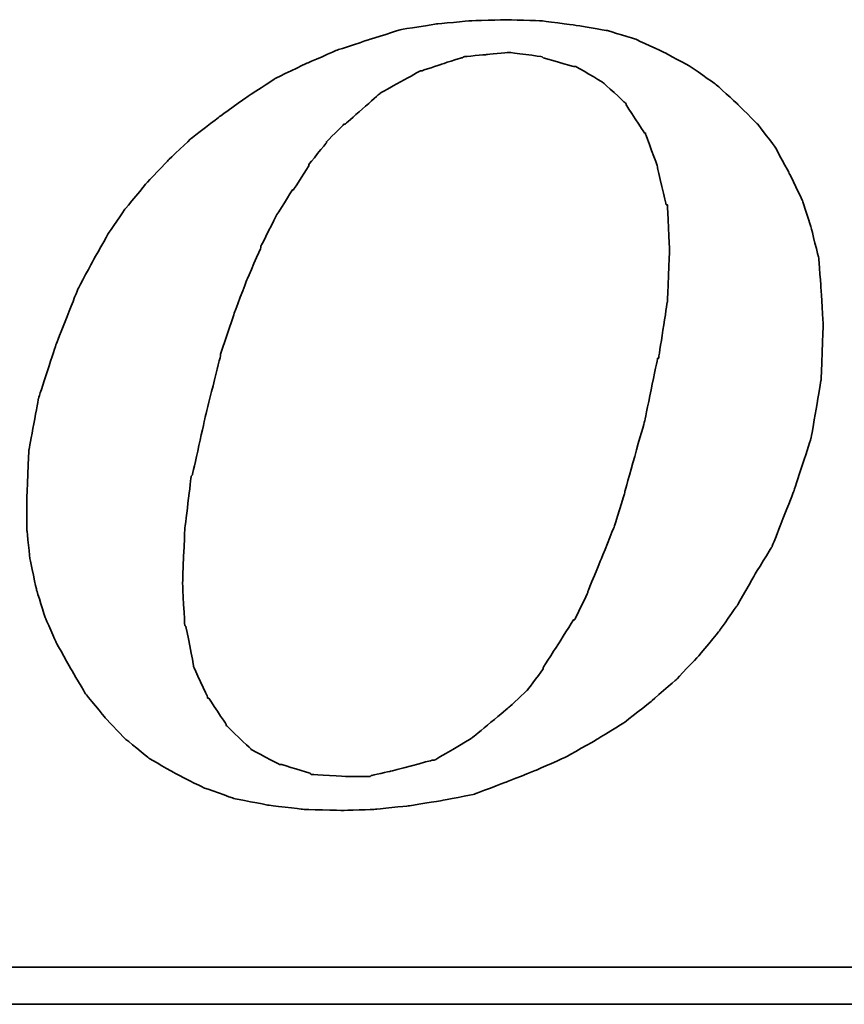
# Model space of a CAD drawing. Header units: millimetres. Extents: x 716 to 1311, y 158 to 389.
# Tile 41 of 48: x 1161.19 to 1170.49, y 216.34 to 227.45. Entities that reach past the tile are written whole.
import ezdxf

# ---------------------------------------------------------------- set-up
doc = ezdxf.new("R2010")
doc.units = ezdxf.units.MM
doc.header["$LTSCALE"] = 10
doc.layers.add('DIM', color=4, linetype='Continuous')
doc.layers.add('layer 1', color=7, linetype='Continuous')

# ---------------------------------------------------------------- blocks, each defined once
blk = doc.blocks.new('TBI MOTION logo(完整正式版)')
at = {"layer": 'layer 1', "color": 22, "lineweight": 35}
for points, knots in [([(35.79625, -6.98375), (35.79625, -6.98375), (36.23125, -7.43875), (36.23125, -7.43875), (36.23125, -7.43875), (36.23125, -7.43875), (36.75625, -7.87125), (36.75625, -7.87125), (36.75625, -7.87125), (36.75625, -7.87125), (37.33125, -8.20375), (37.33125, -8.20375), (37.33125, -8.20375), (37.33125, -8.20375), (37.95625, -8.51875), (37.95625, -8.51875), (37.95625, -8.51875), (37.95625, -8.51875), (38.62625, -8.75875), (38.62625, -8.75875), (38.62625, -8.75875), (38.62625, -8.75875), (39.37125, -8.90375), (39.37125, -8.90375), (39.37125, -8.90375), (39.37125, -8.90375), (40.14125, -8.99875), (40.14125, -8.99875), (40.14125, -8.99875), (40.14125, -8.99875), (41.02625, -9.02375), (41.02625, -9.02375), (41.02625, -9.02375), (41.02625, -9.02375), (41.74625, -8.99875), (41.74625, -8.99875), (41.74625, -8.99875), (41.74625, -8.99875), (42.46625, -8.92375), (42.46625, -8.92375), (42.46625, -8.92375), (42.46625, -8.92375), (43.21125, -8.80625), (43.21125, -8.80625), (43.21125, -8.80625), (43.21125, -8.80625), (43.93125, -8.66375), (43.93125, -8.66375), (43.93125, -8.66375), (43.93125, -8.66375), (44.62625, -8.39875), (44.62625, -8.39875), (44.62625, -8.39875), (44.62625, -8.39875), (45.29625, -8.13375), (45.29625, -8.13375), (45.29625, -8.13375), (45.29625, -8.13375), (45.94625, -7.84375), (45.94625, -7.84375), (45.94625, -7.84375), (45.94625, -7.84375), (46.61625, -7.46375), (46.61625, -7.46375), (46.61625, -7.46375), (46.61625, -7.46375), (47.24125, -7.07875), (47.24125, -7.07875), (47.24125, -7.07875), (47.24125, -7.07875), (47.81625, -6.62375), (47.81625, -6.62375), (47.81625, -6.62375), (47.81625, -6.62375), (48.36875, -6.14375), (48.36875, -6.14375), (48.36875, -6.14375), (48.36875, -6.14375), (48.84625, -5.64125), (48.84625, -5.64125), (48.84625, -5.64125), (48.84625, -5.64125), (49.32625, -5.06375), (49.32625, -5.06375), (49.32625, -5.06375), (49.32625, -5.06375), (49.71125, -4.51374), (49.71125, -4.51374), (49.71125, -4.51374), (49.71125, -4.51374), (50.09625, -3.83874), (50.09625, -3.83874), (50.09625, -3.83874), (50.09625, -3.83874), (50.48125, -3.21374), (50.48125, -3.21374), (50.48125, -3.21374), (50.48125, -3.21374), (50.96125, -1.99125), (50.96125, -1.99125), (50.96125, -1.99125), (50.96125, -1.99125), (51.34375, -0.81875), (51.34375, -0.81875), (51.34375, -0.81875), (51.34375, -0.81875), (51.56125, 0.45624), (51.56125, 0.45624), (51.56125, 0.45624), (51.56125, 0.45624), (51.60625, 1.67624), (51.60625, 1.67624), (51.60625, 1.67624), (51.60625, 1.67624), (51.56125, 2.44625), (51.56125, 2.44625), (51.56125, 2.44625), (51.56125, 2.44625), (51.51125, 3.14125), (51.51125, 3.14125), (51.51125, 3.14125), (51.51125, 3.14125), (51.34375, 3.81125), (51.34375, 3.81125), (51.34375, 3.81125), (51.34375, 3.81125), (51.15125, 4.41125), (51.15125, 4.41125), (51.15125, 4.41125), (51.15125, 4.41125), (50.86125, 5.01125), (50.86125, 5.01125), (50.86125, 5.01125), (50.86125, 5.01125), (50.55125, 5.58875), (50.55125, 5.58875), (50.55125, 5.58875), (50.55125, 5.58875), (50.16625, 6.09125), (50.16625, 6.09125), (50.16625, 6.09125), (50.16625, 6.09125), (49.71125, 6.54875), (49.71125, 6.54875), (49.71125, 6.54875), (49.71125, 6.54875), (49.23125, 6.98125), (49.23125, 6.98125), (49.23125, 6.98125), (49.23125, 6.98125), (48.67875, 7.36625), (48.67875, 7.36625), (48.67875, 7.36625), (48.67875, 7.36625), (48.10375, 7.67625), (48.10375, 7.67625), (48.10375, 7.67625), (48.10375, 7.67625), (47.48125, 7.96375), (47.48125, 7.96375), (47.48125, 7.96375), (47.48125, 7.96375), (46.85625, 8.15625), (46.85625, 8.15625), (46.85625, 8.15625), (46.85625, 8.15625), (46.13625, 8.27624), (46.13625, 8.27624), (46.13625, 8.27624), (46.13625, 8.27624), (45.39125, 8.37125), (45.39125, 8.37125), (45.39125, 8.37125), (45.39125, 8.37125), (44.62625, 8.39624), (44.62625, 8.39624), (44.62625, 8.39624), (44.62625, 8.39624), (43.83625, 8.37125), (43.83625, 8.37125), (43.83625, 8.37125), (43.83625, 8.37125), (43.09125, 8.30125), (43.09125, 8.30125), (43.09125, 8.30125), (43.09125, 8.30125), (42.32125, 8.18125), (42.32125, 8.18125), (42.32125, 8.18125), (42.32125, 8.18125), (41.62875, 7.96375), (41.62875, 7.96375), (41.62875, 7.96375), (41.62875, 7.96375), (40.90625, 7.72625), (40.90625, 7.72625), (40.90625, 7.72625), (40.90625, 7.72625), (40.23624, 7.43625), (40.23624, 7.43625), (40.23624, 7.43625), (40.23624, 7.43625), (39.54124, 7.10125), (39.54124, 7.10125), (39.54124, 7.10125), (39.54124, 7.10125), (38.91625, 6.69125), (38.91625, 6.69125), (38.91625, 6.69125), (38.91625, 6.69125), (38.31625, 6.26125), (38.31625, 6.26125), (38.31625, 6.26125), (38.31625, 6.26125), (37.69125, 5.78125), (37.69125, 5.78125), (37.69125, 5.78125), (37.69125, 5.78125), (37.18625, 5.30125), (37.18625, 5.30125), (37.18625, 5.30125), (37.18625, 5.30125), (36.70625, 4.79624), (36.70625, 4.79624), (36.70625, 4.79624), (36.70625, 4.79624), (36.23125, 4.22125), (36.23125, 4.22125), (36.23125, 4.22125), (36.23125, 4.22125), (35.87124, 3.69375), (35.87124, 3.69375), (35.87124, 3.69375), (35.87124, 3.69375), (35.53125, 3.09125), (35.53125, 3.09125), (35.53125, 3.09125), (35.53125, 3.09125), (35.19875, 2.47125), (35.19875, 2.47125), (35.19875, 2.47125), (35.19875, 2.47125), (34.71625, 1.24625), (34.71625, 1.24625), (34.71625, 1.24625), (34.71625, 1.24625), (34.33125, 0.06874), (34.33125, 0.06874), (34.33125, 0.06874), (34.33125, 0.06874), (34.11625, -1.07875), (34.11625, -1.07875), (34.11625, -1.07875), (34.11625, -1.07875), (34.07125, -2.15875), (34.07125, -2.15875), (34.07125, -2.15875), (34.07125, -2.15875), (34.07125, -2.85375), (34.07125, -2.85375), (34.07125, -2.85375), (34.07125, -2.85375), (34.14125, -3.50375), (34.14125, -3.50375), (34.14125, -3.50375), (34.14125, -3.50375), (34.28625, -4.17375), (34.28625, -4.17375), (34.28625, -4.17375), (34.28625, -4.17375), (34.47625, -4.77624), (34.47625, -4.77624), (34.47625, -4.77624), (34.47625, -4.77624), (34.71625, -5.32625), (34.71625, -5.32625), (34.71625, -5.32625), (34.71625, -5.32625), (35.05375, -5.92875), (35.05375, -5.92875), (35.05375, -5.92875), (35.05375, -5.92875), (35.36375, -6.45375), (35.36375, -6.45375), (35.36375, -6.45375), (35.36375, -6.45375), (35.79625, -6.98375), (35.79625, -6.98375)], [0, 0, 0, 0, 0.01388889, 0.01388889, 0.01388889, 0.0138889, 0.02777778, 0.02777778, 0.02777778, 0.02777779, 0.04166667, 0.04166667, 0.04166667, 0.04166668, 0.05555556, 0.05555556, 0.05555556, 0.05555557, 0.06944444, 0.06944444, 0.06944444, 0.06944445, 0.08333333, 0.08333333, 0.08333333, 0.08333334, 0.09722222, 0.09722222, 0.09722222, 0.09722223, 0.11111111, 0.11111111, 0.11111111, 0.11111112, 0.125, 0.125, 0.125, 0.12500001, 0.13888889, 0.13888889, 0.13888889, 0.1388889, 0.15277778, 0.15277778, 0.15277778, 0.15277779, 0.16666667, 0.16666667, 0.16666667, 0.16666668, 0.18055556, 0.18055556, 0.18055556, 0.18055557, 0.19444444, 0.19444444, 0.19444444, 0.19444445, 0.20833333, 0.20833333, 0.20833333, 0.20833334, 0.22222222, 0.22222222, 0.22222222, 0.22222223, 0.23611111, 0.23611111, 0.23611111, 0.23611112, 0.25, 0.25, 0.25, 0.25000001, 0.26388889, 0.26388889, 0.26388889, 0.2638889, 0.27777778, 0.27777778, 0.27777778, 0.27777779, 0.29166667, 0.29166667, 0.29166667, 0.29166668, 0.30555556, 0.30555556, 0.30555556, 0.30555557, 0.31944444, 0.31944444, 0.31944444, 0.31944445, 0.33333333, 0.33333333, 0.33333333, 0.33333334, 0.34722222, 0.34722222, 0.34722222, 0.34722223, 0.36111111, 0.36111111, 0.36111111, 0.36111112, 0.375, 0.375, 0.375, 0.37500001, 0.38888889, 0.38888889, 0.38888889, 0.3888889, 0.40277778, 0.40277778, 0.40277778, 0.40277779, 0.41666667, 0.41666667, 0.41666667, 0.41666668, 0.43055556, 0.43055556, 0.43055556, 0.43055557, 0.44444444, 0.44444444, 0.44444444, 0.44444445, 0.45833333, 0.45833333, 0.45833333, 0.45833334, 0.47222222, 0.47222222, 0.47222222, 0.47222223, 0.48611111, 0.48611111, 0.48611111, 0.48611112, 0.5, 0.5, 0.5, 0.50000001, 0.51388889, 0.51388889, 0.51388889, 0.5138889, 0.52777778, 0.52777778, 0.52777778, 0.52777779, 0.54166667, 0.54166667, 0.54166667, 0.54166668, 0.55555556, 0.55555556, 0.55555556, 0.55555557, 0.56944444, 0.56944444, 0.56944444, 0.56944445, 0.58333333, 0.58333333, 0.58333333, 0.58333334, 0.59722222, 0.59722222, 0.59722222, 0.59722223, 0.61111111, 0.61111111, 0.61111111, 0.61111112, 0.625, 0.625, 0.625, 0.62500001, 0.63888889, 0.63888889, 0.63888889, 0.6388889, 0.65277778, 0.65277778, 0.65277778, 0.65277779, 0.66666667, 0.66666667, 0.66666667, 0.66666668, 0.68055556, 0.68055556, 0.68055556, 0.68055557, 0.69444444, 0.69444444, 0.69444444, 0.69444445, 0.70833333, 0.70833333, 0.70833333, 0.70833334, 0.72222222, 0.72222222, 0.72222222, 0.72222223, 0.73611111, 0.73611111, 0.73611111, 0.73611112, 0.75, 0.75, 0.75, 0.75000001, 0.76388889, 0.76388889, 0.76388889, 0.7638889, 0.77777778, 0.77777778, 0.77777778, 0.77777779, 0.79166667, 0.79166667, 0.79166667, 0.79166668, 0.80555556, 0.80555556, 0.80555556, 0.80555557, 0.81944444, 0.81944444, 0.81944444, 0.81944445, 0.83333333, 0.83333333, 0.83333333, 0.83333334, 0.84722222, 0.84722222, 0.84722222, 0.84722223, 0.86111111, 0.86111111, 0.86111111, 0.86111112, 0.875, 0.875, 0.875, 0.87500001, 0.88888889, 0.88888889, 0.88888889, 0.8888889, 0.90277778, 0.90277778, 0.90277778, 0.90277779, 0.91666667, 0.91666667, 0.91666667, 0.91666668, 0.93055556, 0.93055556, 0.93055556, 0.93055557, 0.94444444, 0.94444444, 0.94444444, 0.94444445, 0.95833333, 0.95833333, 0.95833333, 0.95833334, 0.97222222, 0.97222222, 0.97222222, 0.97222223, 0.98611111, 0.98611111, 0.98611111, 0.98611112, 1, 1, 1, 1]), ([(38.33875, 1.03124), (38.33875, 1.03124), (38.62625, 1.89625), (38.62625, 1.89625), (38.62625, 1.89625), (38.62625, 1.89625), (38.91625, 2.66375), (38.91625, 2.66375), (38.91625, 2.66375), (38.91625, 2.66375), (39.22625, 3.38125), (39.22625, 3.38125), (39.22625, 3.38125), (39.22625, 3.38125), (39.22625, 3.40624), (39.22625, 3.40624), (39.22625, 3.40624), (39.22625, 3.40624), (39.56124, 4.07624), (39.56124, 4.07624), (39.56124, 4.07624), (39.56124, 4.07624), (39.92125, 4.65125), (39.92125, 4.65125), (39.92125, 4.65125), (39.92125, 4.65125), (39.94625, 4.65125), (39.94625, 4.65125), (39.94625, 4.65125), (39.94625, 4.65125), (40.28125, 5.17875), (40.28125, 5.17875), (40.28125, 5.17875), (40.28125, 5.17875), (40.28125, 5.20375), (40.28125, 5.20375), (40.28125, 5.20375), (40.28125, 5.20375), (40.66875, 5.68625), (40.66875, 5.68625), (40.66875, 5.68625), (40.66875, 5.68625), (40.66875, 5.70625), (40.66875, 5.70625), (40.66875, 5.70625), (40.66875, 5.70625), (41.05124, 6.09125), (41.05124, 6.09125), (41.05124, 6.09125), (41.05124, 6.09125), (41.07625, 6.09125), (41.07625, 6.09125), (41.07625, 6.09125), (41.07625, 6.09125), (41.84125, 6.76625), (41.84125, 6.76625), (41.84125, 6.76625), (41.84125, 6.76625), (41.86625, 6.78625), (41.86625, 6.78625), (41.86625, 6.78625), (41.86625, 6.78625), (42.73125, 7.26624), (42.73125, 7.26624), (42.73125, 7.26624), (42.73125, 7.26624), (42.75625, 7.26624), (42.75625, 7.26624), (42.75625, 7.26624), (42.75625, 7.26624), (43.18625, 7.41125), (43.18625, 7.41125), (43.18625, 7.41125), (43.18625, 7.41125), (43.64125, 7.55625), (43.64125, 7.55625), (43.64125, 7.55625), (43.64125, 7.55625), (43.66625, 7.55625), (43.66625, 7.55625), (43.66625, 7.55625), (43.66625, 7.55625), (43.69125, 7.58124), (43.69125, 7.58124), (43.69125, 7.58124), (43.69125, 7.58124), (44.19125, 7.62625), (44.19125, 7.62625), (44.19125, 7.62625), (44.19125, 7.62625), (44.67125, 7.67625), (44.67125, 7.67625), (44.67125, 7.67625), (44.67125, 7.67625), (44.69625, 7.67625), (44.69625, 7.67625), (44.69625, 7.67625), (44.69625, 7.67625), (45.41875, 7.58124), (45.41875, 7.58124), (45.41875, 7.58124), (45.41875, 7.58124), (45.44125, 7.55625), (45.44125, 7.55625), (45.44125, 7.55625), (45.44125, 7.55625), (46.11125, 7.36625), (46.11125, 7.36625), (46.11125, 7.36625), (46.11125, 7.36625), (46.13625, 7.36625), (46.13625, 7.36625), (46.13625, 7.36625), (46.13625, 7.36625), (46.15875, 7.36625), (46.15875, 7.36625), (46.15875, 7.36625), (46.15875, 7.36625), (46.73625, 7.02624), (46.73625, 7.02624), (46.73625, 7.02624), (46.73625, 7.02624), (46.76125, 7.00624), (46.76125, 7.00624), (46.76125, 7.00624), (46.76125, 7.00624), (47.24125, 6.57124), (47.24125, 6.57124), (47.24125, 6.57124), (47.24125, 6.57124), (47.26625, 6.54875), (47.26625, 6.54875), (47.26625, 6.54875), (47.26625, 6.54875), (47.26625, 6.52375), (47.26625, 6.52375), (47.26625, 6.52375), (47.26625, 6.52375), (47.67375, 5.89875), (47.67375, 5.89875), (47.67375, 5.89875), (47.67375, 5.89875), (47.69625, 5.89875), (47.69625, 5.89875), (47.69625, 5.89875), (47.69625, 5.89875), (47.69625, 5.87625), (47.69625, 5.87625), (47.69625, 5.87625), (47.69625, 5.87625), (47.96125, 5.15625), (47.96125, 5.15625), (47.96125, 5.15625), (47.96125, 5.15625), (47.96125, 5.13125), (47.96125, 5.13125), (47.96125, 5.13125), (47.96125, 5.13125), (48.15125, 4.31875), (48.15125, 4.31875), (48.15125, 4.31875), (48.15125, 4.31875), (48.17625, 4.31875), (48.17625, 4.31875), (48.17625, 4.31875), (48.17625, 4.31875), (48.17625, 4.29125), (48.17625, 4.29125), (48.17625, 4.29125), (48.17625, 4.29125), (48.22625, 3.33125), (48.22625, 3.33125), (48.22625, 3.33125), (48.22625, 3.33125), (48.22625, 3.30875), (48.22625, 3.30875), (48.22625, 3.30875), (48.22625, 3.30875), (48.17625, 2.20624), (48.17625, 2.20624), (48.17625, 2.20624), (48.17625, 2.20624), (48.17625, 2.18124), (48.17625, 2.18124), (48.17625, 2.18124), (48.17625, 2.18124), (47.98375, 0.93624), (47.98375, 0.93624), (47.98375, 0.93624), (47.98375, 0.93624), (47.96125, 0.93624), (47.96125, 0.93624), (47.96125, 0.93624), (47.96125, 0.93624), (47.67375, -0.45874), (47.67375, -0.45874), (47.67375, -0.45874), (47.67375, -0.45874), (47.24125, -1.99125), (47.24125, -1.99125), (47.24125, -1.99125), (47.24125, -1.99125), (47.24125, -2.01874), (47.24125, -2.01874), (47.24125, -2.01874), (47.24125, -2.01874), (47.00125, -2.78375), (47.00125, -2.78375), (47.00125, -2.78375), (47.00125, -2.78375), (46.71125, -3.50375), (46.71125, -3.50375), (46.71125, -3.50375), (46.71125, -3.50375), (46.42625, -4.19875), (46.42625, -4.19875), (46.42625, -4.19875), (46.42625, -4.19875), (46.42625, -4.22375), (46.42625, -4.22375), (46.42625, -4.22375), (46.42625, -4.22375), (46.13625, -4.82374), (46.13625, -4.82374), (46.13625, -4.82374), (46.13625, -4.82374), (46.11125, -4.82374), (46.11125, -4.82374), (46.11125, -4.82374), (46.11125, -4.82374), (45.77625, -5.35125), (45.77625, -5.35125), (45.77625, -5.35125), (45.77625, -5.35125), (45.44125, -5.87875), (45.44125, -5.87875), (45.44125, -5.87875), (45.44125, -5.87875), (45.44125, -5.90375), (45.44125, -5.90375), (45.44125, -5.90375), (45.44125, -5.90375), (45.10625, -6.35875), (45.10625, -6.35875), (45.10625, -6.35875), (45.10625, -6.35875), (45.08125, -6.38375), (45.08125, -6.38375), (45.08125, -6.38375), (45.08125, -6.38375), (44.69625, -6.74375), (44.69625, -6.74375), (44.69625, -6.74375), (44.69625, -6.74375), (43.88375, -7.41625), (43.88375, -7.41625), (43.88375, -7.41625), (43.88375, -7.41625), (43.85625, -7.43875), (43.85625, -7.43875), (43.85625, -7.43875), (43.85625, -7.43875), (43.04125, -7.91875), (43.04125, -7.91875), (43.04125, -7.91875), (43.04125, -7.91875), (43.01625, -7.91875), (43.01625, -7.91875), (43.01625, -7.91875), (43.01625, -7.91875), (42.99625, -7.91875), (42.99625, -7.91875), (42.99625, -7.91875), (42.99625, -7.91875), (42.08125, -8.15875), (42.08125, -8.15875), (42.08125, -8.15875), (42.08125, -8.15875), (41.65125, -8.25625), (41.65125, -8.25625), (41.65125, -8.25625), (41.65125, -8.25625), (41.62875, -8.27875), (41.62875, -8.27875), (41.62875, -8.27875), (41.62875, -8.27875), (41.60125, -8.27875), (41.60125, -8.27875), (41.60125, -8.27875), (41.60125, -8.27875), (41.12125, -8.27875), (41.12125, -8.27875), (41.12125, -8.27875), (41.12125, -8.27875), (40.35624, -8.23125), (40.35624, -8.23125), (40.35624, -8.23125), (40.35624, -8.23125), (40.33125, -8.23125), (40.33125, -8.23125), (40.33125, -8.23125), (40.33125, -8.23125), (40.30625, -8.20375), (40.30625, -8.20375), (40.30625, -8.20375), (40.30625, -8.20375), (39.68375, -8.01375), (39.68375, -8.01375), (39.68375, -8.01375), (39.68375, -8.01375), (39.66124, -8.01375), (39.66124, -8.01375), (39.66124, -8.01375), (39.66124, -8.01375), (39.63625, -8.01375), (39.63625, -8.01375), (39.63625, -8.01375), (39.63625, -8.01375), (39.01125, -7.67875), (39.01125, -7.67875), (39.01125, -7.67875), (39.01125, -7.67875), (38.98875, -7.65375), (38.98875, -7.65375), (38.98875, -7.65375), (38.98875, -7.65375), (38.48625, -7.17375), (38.48625, -7.17375), (38.48625, -7.17375), (38.48625, -7.17375), (38.45875, -7.14875), (38.45875, -7.14875), (38.45875, -7.14875), (38.45875, -7.14875), (38.45875, -7.12875), (38.45875, -7.12875), (38.45875, -7.12875), (38.45875, -7.12875), (38.07625, -6.54875), (38.07625, -6.54875), (38.07625, -6.54875), (38.07625, -6.54875), (38.05125, -6.54875), (38.05125, -6.54875), (38.05125, -6.54875), (38.05125, -6.54875), (38.05125, -6.52875), (38.05125, -6.52875), (38.05125, -6.52875), (38.05125, -6.52875), (37.74125, -5.85375), (37.74125, -5.85375), (37.74125, -5.85375), (37.74125, -5.85375), (37.74125, -5.82875), (37.74125, -5.82875), (37.74125, -5.82875), (37.74125, -5.82875), (37.57375, -4.96875), (37.57375, -4.96875), (37.57375, -4.96875), (37.57375, -4.96875), (37.54625, -4.94375), (37.54625, -4.94375), (37.54625, -4.94375), (37.54625, -4.94375), (37.50125, -4.03375), (37.50125, -4.03375), (37.50125, -4.03375), (37.50125, -4.03375), (37.50125, -4.00875), (37.50125, -4.00875), (37.50125, -4.00875), (37.50125, -4.00875), (37.54625, -2.85375), (37.54625, -2.85375), (37.54625, -2.85375), (37.54625, -2.85375), (37.69125, -1.65875), (37.69125, -1.65875), (37.69125, -1.65875), (37.69125, -1.65875), (37.71624, -1.63375), (37.71624, -1.63375), (37.71624, -1.63375), (37.71624, -1.63375), (38.00375, -0.33875), (38.00375, -0.33875), (38.00375, -0.33875), (38.00375, -0.33875), (38.33875, 1.00624), (38.33875, 1.00624), (38.33875, 1.00624), (38.33875, 1.00624), (38.33875, 1.03124), (38.33875, 1.03124)], [0, 0, 0, 0, 0.01010101, 0.01010101, 0.01010101, 0.01010102, 0.02020202, 0.02020202, 0.02020202, 0.02020203, 0.03030303, 0.03030303, 0.03030303, 0.03030304, 0.04040404, 0.04040404, 0.04040404, 0.04040405, 0.05050505, 0.05050505, 0.05050505, 0.05050506, 0.06060606, 0.06060606, 0.06060606, 0.06060607, 0.07070707, 0.07070707, 0.07070707, 0.07070708, 0.08080808, 0.08080808, 0.08080808, 0.08080809, 0.09090909, 0.09090909, 0.09090909, 0.0909091, 0.1010101, 0.1010101, 0.1010101, 0.10101011, 0.11111111, 0.11111111, 0.11111111, 0.11111112, 0.12121212, 0.12121212, 0.12121212, 0.12121213, 0.13131313, 0.13131313, 0.13131313, 0.13131314, 0.14141414, 0.14141414, 0.14141414, 0.14141415, 0.15151515, 0.15151515, 0.15151515, 0.15151516, 0.16161616, 0.16161616, 0.16161616, 0.16161617, 0.17171717, 0.17171717, 0.17171717, 0.17171718, 0.18181818, 0.18181818, 0.18181818, 0.18181819, 0.19191919, 0.19191919, 0.19191919, 0.1919192, 0.2020202, 0.2020202, 0.2020202, 0.20202021, 0.21212121, 0.21212121, 0.21212121, 0.21212122, 0.22222222, 0.22222222, 0.22222222, 0.22222223, 0.23232323, 0.23232323, 0.23232323, 0.23232324, 0.24242424, 0.24242424, 0.24242424, 0.24242425, 0.25252525, 0.25252525, 0.25252525, 0.25252526, 0.26262626, 0.26262626, 0.26262626, 0.26262627, 0.27272727, 0.27272727, 0.27272727, 0.27272728, 0.28282828, 0.28282828, 0.28282828, 0.28282829, 0.29292929, 0.29292929, 0.29292929, 0.2929293, 0.3030303, 0.3030303, 0.3030303, 0.30303031, 0.31313131, 0.31313131, 0.31313131, 0.31313132, 0.32323232, 0.32323232, 0.32323232, 0.32323233, 0.33333333, 0.33333333, 0.33333333, 0.33333334, 0.34343434, 0.34343434, 0.34343434, 0.34343435, 0.35353535, 0.35353535, 0.35353535, 0.35353536, 0.36363636, 0.36363636, 0.36363636, 0.36363637, 0.37373737, 0.37373737, 0.37373737, 0.37373738, 0.38383838, 0.38383838, 0.38383838, 0.38383839, 0.39393939, 0.39393939, 0.39393939, 0.3939394, 0.4040404, 0.4040404, 0.4040404, 0.40404041, 0.41414141, 0.41414141, 0.41414141, 0.41414142, 0.42424242, 0.42424242, 0.42424242, 0.42424243, 0.43434343, 0.43434343, 0.43434343, 0.43434344, 0.44444444, 0.44444444, 0.44444444, 0.44444445, 0.45454545, 0.45454545, 0.45454545, 0.45454546, 0.46464646, 0.46464646, 0.46464646, 0.46464647, 0.47474747, 0.47474747, 0.47474747, 0.47474748, 0.48484848, 0.48484848, 0.48484848, 0.48484849, 0.49494949, 0.49494949, 0.49494949, 0.4949495, 0.50505051, 0.50505051, 0.50505051, 0.50505052, 0.51515152, 0.51515152, 0.51515152, 0.51515153, 0.52525253, 0.52525253, 0.52525253, 0.52525254, 0.53535354, 0.53535354, 0.53535354, 0.53535355, 0.54545455, 0.54545455, 0.54545455, 0.54545456, 0.55555556, 0.55555556, 0.55555556, 0.55555557, 0.56565657, 0.56565657, 0.56565657, 0.56565658, 0.57575758, 0.57575758, 0.57575758, 0.57575759, 0.58585859, 0.58585859, 0.58585859, 0.5858586, 0.5959596, 0.5959596, 0.5959596, 0.59595961, 0.60606061, 0.60606061, 0.60606061, 0.60606062, 0.61616162, 0.61616162, 0.61616162, 0.61616163, 0.62626263, 0.62626263, 0.62626263, 0.62626264, 0.63636364, 0.63636364, 0.63636364, 0.63636365, 0.64646465, 0.64646465, 0.64646465, 0.64646466, 0.65656566, 0.65656566, 0.65656566, 0.65656567, 0.66666667, 0.66666667, 0.66666667, 0.66666668, 0.67676768, 0.67676768, 0.67676768, 0.67676769, 0.68686869, 0.68686869, 0.68686869, 0.6868687, 0.6969697, 0.6969697, 0.6969697, 0.69696971, 0.70707071, 0.70707071, 0.70707071, 0.70707072, 0.71717172, 0.71717172, 0.71717172, 0.71717173, 0.72727273, 0.72727273, 0.72727273, 0.72727274, 0.73737374, 0.73737374, 0.73737374, 0.73737375, 0.74747475, 0.74747475, 0.74747475, 0.74747476, 0.75757576, 0.75757576, 0.75757576, 0.75757577, 0.76767677, 0.76767677, 0.76767677, 0.76767678, 0.77777778, 0.77777778, 0.77777778, 0.77777779, 0.78787879, 0.78787879, 0.78787879, 0.7878788, 0.7979798, 0.7979798, 0.7979798, 0.79797981, 0.80808081, 0.80808081, 0.80808081, 0.80808082, 0.81818182, 0.81818182, 0.81818182, 0.81818183, 0.82828283, 0.82828283, 0.82828283, 0.82828284, 0.83838384, 0.83838384, 0.83838384, 0.83838385, 0.84848485, 0.84848485, 0.84848485, 0.84848486, 0.85858586, 0.85858586, 0.85858586, 0.85858587, 0.86868687, 0.86868687, 0.86868687, 0.86868688, 0.87878788, 0.87878788, 0.87878788, 0.87878789, 0.88888889, 0.88888889, 0.88888889, 0.8888889, 0.8989899, 0.8989899, 0.8989899, 0.89898991, 0.90909091, 0.90909091, 0.90909091, 0.90909092, 0.91919192, 0.91919192, 0.91919192, 0.91919193, 0.92929293, 0.92929293, 0.92929293, 0.92929294, 0.93939394, 0.93939394, 0.93939394, 0.93939395, 0.94949495, 0.94949495, 0.94949495, 0.94949496, 0.95959596, 0.95959596, 0.95959596, 0.95959597, 0.96969697, 0.96969697, 0.96969697, 0.96969698, 0.97979798, 0.97979798, 0.97979798, 0.97979799, 0.98989899, 0.98989899, 0.98989899, 0.989899, 1, 1, 1, 1]), ([(75.90875, -9.47875), (75.90875, -9.47875), (75.90875, -12.28625), (75.90875, -12.28625), (75.90875, -12.28625), (75.90875, -12.28625), (75.90875, -12.47875), (75.90875, -12.47875), (75.90875, -12.47875), (75.90875, -12.47875), (75.71625, -12.47875), (75.71625, -12.47875), (75.71625, -12.47875), (75.71625, -12.47875), (-88.32875, -12.47875), (-88.32875, -12.47875), (-88.32875, -12.47875), (-88.32875, -12.47875), (-88.32875, -13.29375), (-88.32875, -13.29375), (-88.32875, -13.29375), (-88.32875, -13.29375), (82.89125, -13.29375), (82.89125, -13.29375), (82.89125, -13.29375), (82.89125, -13.29375), (75.90875, -9.47875), (75.90875, -9.47875)], [0, 0, 0, 0, 0.14285714, 0.14285714, 0.14285714, 0.14285715, 0.28571429, 0.28571429, 0.28571429, 0.2857143, 0.42857143, 0.42857143, 0.42857143, 0.42857144, 0.57142857, 0.57142857, 0.57142857, 0.57142858, 0.71428571, 0.71428571, 0.71428571, 0.71428572, 0.85714286, 0.85714286, 0.85714286, 0.85714287, 1, 1, 1, 1])]:
    blk.add_open_spline(points, degree=3, knots=knots, dxfattribs=at)

msp = doc.modelspace()

# ---------------------------------------------------------------- block references
at = {"layer": 'DIM', "color": 7, "xscale": 0.512275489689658, "yscale": 0.512275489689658, "zscale": 0.512275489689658}
msp.add_blockref('TBI MOTION logo(完整正式版)', (1143.818, 223.152), dxfattribs=at)

doc.saveas('drawing.dxf')
